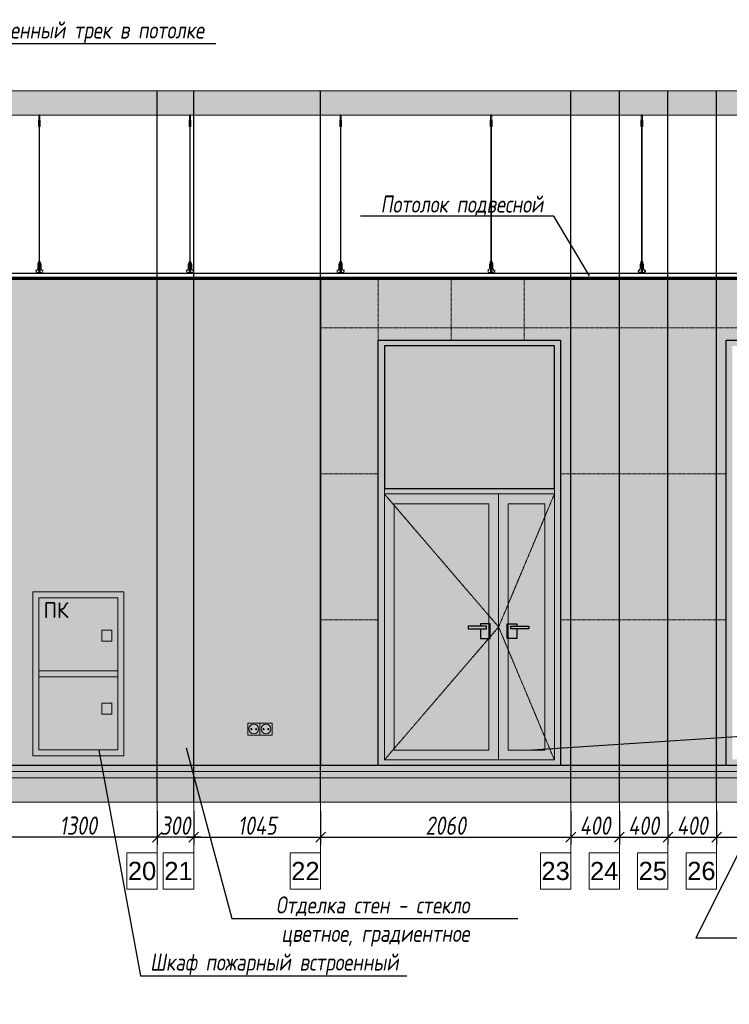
# Model space of a CAD drawing. Header units: millimetres. Extents: x -57162 to 485422, y -209335 to -9481.
# Tile 10 of 256: x -35639 to -29797, y -201950 to -193851. Entities that reach past the tile are written whole.
import ezdxf
from ezdxf import colors
from ezdxf.entities.mleader import LeaderData, LeaderLine
from ezdxf.math import Vec2, Vec3

# ---------------------------------------------------------------- set-up
doc = ezdxf.new("R2010")
doc.units = ezdxf.units.MM
for name, pattern in [('( Hidden )', [0.375, 0.25, -0.125]), ('DASHDOT', [25.4, 12.7, -6.35, 0, -6.35]), ('DASHEDx20', [0.75, 0.5, -0.25])]:
    doc.linetypes.add(name, pattern=pattern)
doc.layers.get('Defpoints').update_dxf_attribs({"color": 31})
for name, color, linetype, lineweight in [('3_RC_Ceiling', 253, 'Continuous', 5), ('A-DETL-GENF', 7, 'Continuous', 5), ('engineering', 20, 'Continuous', 13), ('EOM', 1, 'Continuous', 5), ('meb', 26, 'Continuous', 15)]:
    doc.layers.add(name, color=color, linetype=linetype, lineweight=lineweight)
doc.layers.add('dim_per', color=7, linetype='Continuous', lineweight=9, true_color=0x1c3800)
doc.layers.add('dim_razv', color=7, linetype='DASHDOT', lineweight=9, true_color=0x183018)
doc.styles.add('fl_iso paper', font='isocpeur.ttf', dxfattribs={"width": 0.8, "oblique": 10})
doc.styles.add('GOST-2.304_Type-B', font='GOST_Common.ttf')
doc.styles.get("Standard").update_dxf_attribs({"font": 'arial.ttf'})
doc.dimstyles.new('In tre 1_50', dxfattribs={"dimtxt": 150, "dimasz": 80, "dimexe": 60, "dimexo": 10, "dimgap": 20, "dimtad": 1, "dimdec": 0, "dimrnd": 5, "dimzin": 0, "dimdsep": 46, "dimtxsty": 'fl_iso paper', "dimblk": 'OBLIQUE', "dimcen": 0, "dimdle": 60, "dimadec": 0, "dimazin": 0, "dimtfac": 1, "dimtdec": 0, "dimtofl": 0, "dimtmove": 1, "dimatfit": 1, "dimfxl": 40, "dimtolj": 1, "dimtzin": 0, "dimarcsym": 1})

# ---------------------------------------------------------------- blocks, each defined once
blk = doc.blocks.new('_Oblique')
at = {"color": 0, "linetype": 'ByBlock', "lineweight": -2}
blk.add_line((-0.5, -0.5), (0.5, 0.5), dxfattribs=at)
blk = doc.blocks.new('*D1167')
at = {"layer": 'Defpoints', "color": 0, "linetype": 'ByBlock', "transparency": 16777216}
for p in [(-33161.6, -200352.1), (-31101.6, -200352.1), (-31101.6, -200575.5)]:
    blk.add_point(p, dxfattribs=at)
at = {"layer": 'dim_razv', "color": 0, "linetype": 'ByBlock', "lineweight": -2, "transparency": 16777216}
for p, q in [((-33161.6, -200362.1), (-33161.6, -200635.5)), ((-31101.6, -200362.1), (-31101.6, -200635.5)), ((-33221.6, -200575.5), (-31041.6, -200575.5))]:
    blk.add_line(p, q, dxfattribs=at)
at = {"layer": 'dim_razv', "color": 0, "linetype": 'ByBlock', "lineweight": -2, "transparency": 16777216, "xscale": 80, "yscale": 80, "zscale": 80, "rotation": 180}
blk.add_blockref('_Oblique', (-33161.6, -200575.5), dxfattribs=at)
at = {"layer": 'dim_razv', "color": 0, "linetype": 'ByBlock', "lineweight": -2, "transparency": 16777216, "xscale": 80, "yscale": 80, "zscale": 80}
blk.add_blockref('_Oblique', (-31101.6, -200575.5), dxfattribs=at)
at = {"layer": 'dim_razv', "color": 0, "linetype": 'ByBlock', "transparency": 16777216, "insert": (-32131.6, -200480.5), "char_height": 150, "attachment_point": 5, "style": 'fl_iso paper'}
blk.add_mtext('\\A1;2060', dxfattribs=at)
blk = doc.blocks.new('*D1168')
at = {"layer": 'Defpoints', "color": 0, "linetype": 'ByBlock', "transparency": 16777216}
for p in [(-34206.6, -200352.1), (-33161.6, -200352.1), (-33161.6, -200575.5)]:
    blk.add_point(p, dxfattribs=at)
at = {"layer": 'dim_razv', "color": 0, "linetype": 'ByBlock', "lineweight": -2, "transparency": 16777216}
for p, q in [((-34206.6, -200362.1), (-34206.6, -200635.5)), ((-33161.6, -200362.1), (-33161.6, -200635.5)), ((-34266.6, -200575.5), (-33101.6, -200575.5))]:
    blk.add_line(p, q, dxfattribs=at)
at = {"layer": 'dim_razv', "color": 0, "linetype": 'ByBlock', "lineweight": -2, "transparency": 16777216, "xscale": 80, "yscale": 80, "zscale": 80, "rotation": 180}
blk.add_blockref('_Oblique', (-34206.6, -200575.5), dxfattribs=at)
at = {"layer": 'dim_razv', "color": 0, "linetype": 'ByBlock', "lineweight": -2, "transparency": 16777216, "xscale": 80, "yscale": 80, "zscale": 80}
blk.add_blockref('_Oblique', (-33161.6, -200575.5), dxfattribs=at)
at = {"layer": 'dim_razv', "color": 0, "linetype": 'ByBlock', "transparency": 16777216, "insert": (-33684.1, -200480.5), "char_height": 150, "attachment_point": 5, "style": 'fl_iso paper'}
blk.add_mtext('\\A1;1045', dxfattribs=at)
blk = doc.blocks.new('*D1170')
at = {"layer": 'Defpoints', "color": 0, "linetype": 'ByBlock', "transparency": 16777216}
for p in [(-31101.6, -200352.1), (-30701.6, -200352.1), (-30701.6, -200575.5)]:
    blk.add_point(p, dxfattribs=at)
at = {"layer": 'dim_razv', "color": 0, "linetype": 'ByBlock', "lineweight": -2, "transparency": 16777216}
for p, q in [((-31101.6, -200362.1), (-31101.6, -200635.5)), ((-30701.6, -200362.1), (-30701.6, -200635.5)), ((-31161.6, -200575.5), (-30641.6, -200575.5))]:
    blk.add_line(p, q, dxfattribs=at)
at = {"layer": 'dim_razv', "color": 0, "linetype": 'ByBlock', "lineweight": -2, "transparency": 16777216, "xscale": 80, "yscale": 80, "zscale": 80, "rotation": 180}
blk.add_blockref('_Oblique', (-31101.6, -200575.5), dxfattribs=at)
at = {"layer": 'dim_razv', "color": 0, "linetype": 'ByBlock', "lineweight": -2, "transparency": 16777216, "xscale": 80, "yscale": 80, "zscale": 80}
blk.add_blockref('_Oblique', (-30701.6, -200575.5), dxfattribs=at)
at = {"layer": 'dim_razv', "color": 0, "linetype": 'ByBlock', "transparency": 16777216, "insert": (-30901.6, -200480.5), "char_height": 150, "attachment_point": 5, "style": 'fl_iso paper'}
blk.add_mtext('\\A1;400', dxfattribs=at)
blk = doc.blocks.new('*D1171')
at = {"layer": 'Defpoints', "color": 0, "linetype": 'ByBlock', "transparency": 16777216}
for p in [(-30701.6, -200362.1), (-30301.6, -200352.1), (-30301.6, -200575.5)]:
    blk.add_point(p, dxfattribs=at)
at = {"layer": 'dim_razv', "color": 0, "linetype": 'ByBlock', "lineweight": -2, "transparency": 16777216}
for p, q in [((-30701.6, -200372.1), (-30701.6, -200635.5)), ((-30301.6, -200362.1), (-30301.6, -200635.5)), ((-30761.6, -200575.5), (-30241.6, -200575.5))]:
    blk.add_line(p, q, dxfattribs=at)
at = {"layer": 'dim_razv', "color": 0, "linetype": 'ByBlock', "lineweight": -2, "transparency": 16777216, "xscale": 80, "yscale": 80, "zscale": 80, "rotation": 180}
blk.add_blockref('_Oblique', (-30701.6, -200575.5), dxfattribs=at)
at = {"layer": 'dim_razv', "color": 0, "linetype": 'ByBlock', "lineweight": -2, "transparency": 16777216, "xscale": 80, "yscale": 80, "zscale": 80}
blk.add_blockref('_Oblique', (-30301.6, -200575.5), dxfattribs=at)
at = {"layer": 'dim_razv', "color": 0, "linetype": 'ByBlock', "transparency": 16777216, "insert": (-30501.6, -200480.5), "char_height": 150, "attachment_point": 5, "style": 'fl_iso paper'}
blk.add_mtext('\\A1;400', dxfattribs=at)
blk = doc.blocks.new('*D1172')
at = {"layer": 'Defpoints', "color": 0, "linetype": 'ByBlock', "transparency": 16777216}
for p in [(-30301.6, -200362.1), (-29901.6, -200352.1), (-29901.6, -200575.5)]:
    blk.add_point(p, dxfattribs=at)
at = {"layer": 'dim_razv', "color": 0, "linetype": 'ByBlock', "lineweight": -2, "transparency": 16777216}
for p, q in [((-30301.6, -200372.1), (-30301.6, -200635.5)), ((-29901.6, -200362.1), (-29901.6, -200635.5)), ((-30361.6, -200575.5), (-29841.6, -200575.5))]:
    blk.add_line(p, q, dxfattribs=at)
at = {"layer": 'dim_razv', "color": 0, "linetype": 'ByBlock', "lineweight": -2, "transparency": 16777216, "xscale": 80, "yscale": 80, "zscale": 80, "rotation": 180}
blk.add_blockref('_Oblique', (-30301.6, -200575.5), dxfattribs=at)
at = {"layer": 'dim_razv', "color": 0, "linetype": 'ByBlock', "lineweight": -2, "transparency": 16777216, "xscale": 80, "yscale": 80, "zscale": 80}
blk.add_blockref('_Oblique', (-29901.6, -200575.5), dxfattribs=at)
at = {"layer": 'dim_razv', "color": 0, "linetype": 'ByBlock', "transparency": 16777216, "insert": (-30101.6, -200480.5), "char_height": 150, "attachment_point": 5, "style": 'fl_iso paper'}
blk.add_mtext('\\A1;400', dxfattribs=at)
blk = doc.blocks.new('*D1173')
at = {"layer": 'Defpoints', "color": 0, "linetype": 'ByBlock', "transparency": 16777216}
for p in [(-29901.6, -200352.1), (-27401.6, -200352.1), (-27401.6, -200575.5)]:
    blk.add_point(p, dxfattribs=at)
at = {"layer": 'dim_razv', "color": 0, "linetype": 'ByBlock', "lineweight": -2, "transparency": 16777216}
for p, q in [((-29901.6, -200362.1), (-29901.6, -200635.5)), ((-27401.6, -200362.1), (-27401.6, -200635.5)), ((-29961.6, -200575.5), (-27341.6, -200575.5))]:
    blk.add_line(p, q, dxfattribs=at)
at = {"layer": 'dim_razv', "color": 0, "linetype": 'ByBlock', "lineweight": -2, "transparency": 16777216, "xscale": 80, "yscale": 80, "zscale": 80, "rotation": 180}
blk.add_blockref('_Oblique', (-29901.6, -200575.5), dxfattribs=at)
at = {"layer": 'dim_razv', "color": 0, "linetype": 'ByBlock', "lineweight": -2, "transparency": 16777216, "xscale": 80, "yscale": 80, "zscale": 80}
blk.add_blockref('_Oblique', (-27401.6, -200575.5), dxfattribs=at)
at = {"layer": 'dim_razv', "color": 0, "linetype": 'ByBlock', "transparency": 16777216, "insert": (-28651.6, -200480.5), "char_height": 150, "attachment_point": 5, "style": 'fl_iso paper'}
blk.add_mtext('\\A1;2500', dxfattribs=at)
blk = doc.blocks.new('*D1174')
at = {"layer": 'Defpoints', "color": 0, "linetype": 'ByBlock', "transparency": 16777216}
for p in [(-34506.6, -200498.8), (-34206.6, -200498.8), (-34506.6, -200575.5)]:
    blk.add_point(p, dxfattribs=at)
at = {"layer": 'dim_razv', "color": 0, "linetype": 'ByBlock', "lineweight": -2, "transparency": 16777216}
for p, q in [((-34506.6, -200508.8), (-34506.6, -200635.5)), ((-34206.6, -200508.8), (-34206.6, -200635.5)), ((-34146.6, -200575.5), (-34566.6, -200575.5))]:
    blk.add_line(p, q, dxfattribs=at)
at = {"layer": 'dim_razv', "color": 0, "linetype": 'ByBlock', "lineweight": -2, "transparency": 16777216, "xscale": 80, "yscale": 80, "zscale": 80, "rotation": 180}
blk.add_blockref('_Oblique', (-34506.6, -200575.5), dxfattribs=at)
at = {"layer": 'dim_razv', "color": 0, "linetype": 'ByBlock', "lineweight": -2, "transparency": 16777216, "xscale": 80, "yscale": 80, "zscale": 80}
blk.add_blockref('_Oblique', (-34206.6, -200575.5), dxfattribs=at)
at = {"layer": 'dim_razv', "color": 0, "linetype": 'ByBlock', "transparency": 16777216, "insert": (-34356.6, -200480.5), "char_height": 150, "attachment_point": 5, "style": 'fl_iso paper'}
blk.add_mtext('\\A1;300', dxfattribs=at)
blk = doc.blocks.new('*D1175')
at = {"layer": 'Defpoints', "color": 0, "linetype": 'ByBlock', "transparency": 16777216}
for p in [(-35806.6, -200362.1), (-34506.6, -200352.1), (-35806.6, -200575.5)]:
    blk.add_point(p, dxfattribs=at)
at = {"layer": 'dim_razv', "color": 0, "linetype": 'ByBlock', "lineweight": -2, "transparency": 16777216}
for p, q in [((-35806.6, -200372.1), (-35806.6, -200635.5)), ((-34506.6, -200362.1), (-34506.6, -200635.5)), ((-34446.6, -200575.5), (-35866.6, -200575.5))]:
    blk.add_line(p, q, dxfattribs=at)
at = {"layer": 'dim_razv', "color": 0, "linetype": 'ByBlock', "lineweight": -2, "transparency": 16777216, "xscale": 80, "yscale": 80, "zscale": 80, "rotation": 180}
blk.add_blockref('_Oblique', (-35806.6, -200575.5), dxfattribs=at)
at = {"layer": 'dim_razv', "color": 0, "linetype": 'ByBlock', "lineweight": -2, "transparency": 16777216, "xscale": 80, "yscale": 80, "zscale": 80}
blk.add_blockref('_Oblique', (-34506.6, -200575.5), dxfattribs=at)
at = {"layer": 'dim_razv', "color": 0, "linetype": 'ByBlock', "transparency": 16777216, "insert": (-35156.6, -200480.5), "char_height": 150, "attachment_point": 5, "style": 'fl_iso paper'}
blk.add_mtext('\\A1;1300', dxfattribs=at)
blk = doc.blocks.new('*U1158')
at = {"layer": '3_RC_Ceiling', "ltscale": 20}
for p, q in [((490274.8, -64310.2), (490274.8, -64370.1)), ((490279.8, -64305.3), (490279.8, -64324.4)), ((490284.8, -64310.2), (490284.8, -64370.1)), ((490272.3, -64362.5), (490277.8, -64362.5)), ((490272.3, -64391), (490277.8, -64391)), ((490284.8, -64348.3), (490274.8, -64348.3)), ((490284.8, -64370.1), (490274.8, -64370.1)), ((490277.8, -64349.5), (490277.8, -64370.1)), ((490277.8, -64397.8), (490277.8, -64357.1)), ((490281.8, -64349.5), (490281.8, -64370.1)), ((490281.8, -64397.8), (490281.8, -64357)), ((490281.8, -64362.5), (490287.3, -64362.5)), ((490281.8, -64391), (490287.3, -64391)), ((490277.9, -65491.9), (490277.8, -64404.1)), ((490281.9, -65491.9), (490281.8, -64404.1)), ((490272.4, -65524.1), (490277.9, -65524.1)), ((490277.9, -65511.1), (490277.9, -65482.6)), ((490277.9, -65559.3), (490277.9, -65518.6)), ((490281.9, -65511.1), (490281.9, -65482.6)), ((490281.9, -65559.4), (490281.9, -65518.6)), ((490281.9, -65524.1), (490287.4, -65524.1)), ((490272.4, -65552.6), (490277.9, -65552.6)), ((490285.6, -65568.8), (490274.1, -65568.8)), ((490274.1, -65586.8), (490274.1, -65597.8)), ((490274.1, -65597.8), (490274.1, -65604.3)), ((490276.5, -65574.8), (490276.5, -65571.4)), ((490277.9, -65570.9), (490277, -65570.9)), ((490277.9, -65575.3), (490277, -65575.3)), ((490277.4, -65574.8), (490277.3, -65570.9)), ((490277.9, -65574.8), (490277.4, -65574.8)), ((490277.9, -65582.5), (490277.9, -65566.3)), ((490281.9, -65552.6), (490287.4, -65552.6)), ((490281.9, -65582.5), (490281.9, -65566.3)), ((490282.8, -65570.9), (490281.9, -65570.9)), ((490282.4, -65574.8), (490281.9, -65574.8)), ((490282.8, -65575.3), (490281.9, -65575.3)), ((490282.4, -65574.8), (490282.4, -65570.9)), ((490283.3, -65574.8), (490283.3, -65571.4)), ((490285.6, -65586.8), (490285.6, -65597.8)), ((490285.6, -65597.8), (490285.6, -65604.3))]:
    blk.add_line(p, q, dxfattribs=at)
at = {"layer": '3_RC_Ceiling', "ltscale": 20, "elevation": -5.1}
blk.add_lwpolyline([(490272.3, -64351.8), (490272.3, -64402.6, 0.311691), (490287.3, -64402.6), (490287.3, -64351.8, 0.333333)], format="xyb", close=True, dxfattribs=at)
at = {"layer": '3_RC_Ceiling', "ltscale": 20}
for points in [[(490282, -64357.5, 0.15158), (490281.9, -64357.1, 0.106977), (490281.4, -64356.6, 0.07462), (490280.7, -64356.3, 0.061287), (490279.9, -64356.2, 0.061287), (490279, -64356.3, 0.07462), (490278.3, -64356.6, 0.106977), (490277.8, -64357.1, 0.15158), (490277.7, -64357.5, 0.156429), (490277.8, -64358, 0.106977)], [(490282, -64357.5, -0.164855), (490281.8, -64358, -0.106977)], [(490282, -64397.3, -0.15158), (490281.9, -64397.7, -0.106977), (490281.4, -64398.2, -0.07462), (490280.7, -64398.5, -0.061287), (490279.9, -64398.6, -0.061287), (490279, -64398.5, -0.07462), (490278.3, -64398.2, -0.106977), (490277.8, -64397.7, -0.15158), (490277.7, -64397.3, -0.156429), (490277.8, -64396.8, -0.106977)], [(490281.8, -64396.8, -0.164855), (490282, -64397.3, -0.15158)], [(490287.4, -65524.7, -0.160742), (490293.9, -65538), (490293.9, -65568.4, 0.196304), (490301, -65585.9, -0.186577), (490301.9, -65587.9, 0.403263), (490303.4, -65589.3), (490303.4, -65589.3, 0.315299), (490304.8, -65588.4), (490305, -65587.7, -0.253979), (490306.1, -65586.8, -0.113914), (490306.5, -65586.8, -0.349227), (490307.7, -65588.2), (490307.7, -65590.4, -0.065543), (490307.5, -65591.7), (490306.1, -65596.9, -0.339454), (490296.4, -65604.3), (490263.3, -65604.3, -0.339454), (490253.6, -65596.9), (490252.2, -65591.7, -0.065543), (490252, -65590.4), (490252, -65588.2, -0.349227), (490253.2, -65586.8, -0.113914), (490253.6, -65586.8, -0.253979), (490254.7, -65587.7), (490254.9, -65588.4, 0.315299), (490256.4, -65589.3), (490256.4, -65589.3, 0.403263), (490257.9, -65587.9, -0.186577), (490258.7, -65585.9, 0.196304), (490265.9, -65568.4), (490265.9, -65538, -0.160742), (490272.4, -65524.7)], [(490282, -65519.1, 0.15158), (490281.9, -65518.6, 0.106977), (490281.4, -65518.2, 0.07462), (490280.7, -65517.9, 0.061287), (490279.9, -65517.8, 0.061287), (490279, -65517.9, 0.07462), (490278.3, -65518.2, 0.106977), (490277.8, -65518.6, 0.15158), (490277.7, -65519.1, 0.156429), (490277.9, -65519.6, 0.106977)], [(490282, -65519.1, -0.164855), (490281.9, -65519.6, -0.106977)], [(490285.6, -65588.8), (490286.4, -65588.8, 0.414214), (490286.9, -65588.3), (490286.9, -65587.3, 0.414214), (490286.4, -65586.8), (490273.4, -65586.8, 0.414214), (490272.9, -65587.3), (490272.9, -65588.3, 0.414214), (490273.4, -65588.8), (490274.1, -65588.8)], [(490285.6, -65595.8), (490286.4, -65595.8, -0.414214), (490286.9, -65596.3), (490286.9, -65597.3, -0.414214), (490286.4, -65597.8), (490273.4, -65597.8, -0.414214), (490272.9, -65597.3), (490272.9, -65596.3, -0.414214), (490273.4, -65595.8), (490274.1, -65595.8)], [(490285.6, -65604.3), (490285.6, -65605.3, -0.414214), (490282.6, -65608.3), (490277.1, -65608.3, -0.414214), (490274.1, -65605.3), (490274.1, -65604.3)], [(490282, -65558.9, -0.15158), (490281.9, -65559.3, -0.106977), (490281.4, -65559.8, -0.07462), (490280.7, -65560.1, -0.061287), (490279.9, -65560.2, -0.061287), (490279, -65560.1, -0.07462), (490278.3, -65559.8, -0.106977), (490277.8, -65559.3, -0.15158), (490277.7, -65558.9, -0.156429), (490277.9, -65558.4, -0.106977)], [(490281.9, -65558.4, -0.164855), (490282, -65558.9, -0.15158)]]:
    blk.add_lwpolyline(points, format="xyb", dxfattribs=at)
blk.add_lwpolyline([(490272.4, -65513.4), (490272.4, -65564.2, 0.311691), (490287.4, -65564.2), (490287.4, -65513.4, 0.333333)], format="xyb", close=True, dxfattribs=at)
at = {"layer": '3_RC_Ceiling', "ltscale": 20, "const_width": 2.22}
blk.add_lwpolyline([(490307.6, -65584.7, -1), (490312.1, -65584.7), (490312.1, -65586.3, -0.267949), (490311.4, -65587.5, 0.57735), (490311.4, -65589.9, -0.267949), (490312.1, -65591.1), (490312.1, -65593.7, -0.267949), (490311.4, -65594.9, 0.57735), (490311.4, -65597.3, -0.267949), (490312.1, -65598.5), (490312.1, -65601.2, -0.267949), (490311.4, -65602.4, 0.57735), (490311.4, -65604.8, -0.267949), (490312.1, -65606), (490312.1, -65608.8, -0.414214), (490310.7, -65610.2), (490304.5, -65610.2, -0.247529), (490303.3, -65609.6, 0.247529), (490302.2, -65609), (490298.3, -65609, 0.247529), (490297.1, -65609.6, -0.247529), (490296, -65610.2), (490282.3, -65610.2, -0.267949), (490281.1, -65609.5, 0.57735), (490278.7, -65609.5, -0.267949), (490277.5, -65610.2), (490263.7, -65610.2, -0.247529), (490262.6, -65609.6, 0.247529), (490261.4, -65609), (490257.6, -65609, 0.247529), (490256.4, -65609.6, -0.247529), (490255.3, -65610.2), (490249, -65610.2, -0.414214), (490247.6, -65608.8), (490247.6, -65606, -0.267949), (490248.3, -65604.8, 0.57735), (490248.3, -65602.4, -0.267949), (490247.6, -65601.2), (490247.6, -65598.5, -0.267949), (490248.3, -65597.3, 0.57735), (490248.3, -65594.9, -0.267949), (490247.6, -65593.7), (490247.6, -65591.1, -0.267949), (490248.3, -65589.9, 0.57735), (490248.3, -65587.5, -0.267949), (490247.6, -65586.3), (490247.6, -65584.7, -1), (490252.1, -65584.7, -1)], format="xyb", dxfattribs=at)
at = {"layer": '3_RC_Ceiling', "ltscale": 20, "flags": 128}
blk.add_lwpolyline([(490285.6, -65586.8, -0.414214), (490286.1, -65586.3), (490286.6, -65586.3), (490286.6, -65573.3), (490286.1, -65573.3, -0.414214), (490285.6, -65572.8), (490285.6, -65567.9), (490274.1, -65567.9), (490274.1, -65572.8, -0.414214), (490273.6, -65573.3), (490273.1, -65573.3), (490273.1, -65586.3), (490273.6, -65586.3, -0.414214), (490274.1, -65586.8)], format="xyb", dxfattribs=at)
at = {"layer": '3_RC_Ceiling', "ltscale": 20}
for centre in [(490279.8, -64366.3), (490279.8, -64386.3), (490279.9, -65527.8), (490279.9, -65547.8)]:
    blk.add_circle(centre, 1.6, dxfattribs=at)
for centre, radius, start, end in [((490279.8, -64376.3), 2.8, 131.81165, 228.19115), ((490279.8, -64376.3), 2.8, 131.81165, 228.19115), ((490279.8, -64376.3), 2.8, 48.19102, 131.81165), ((490279.8, -64376.3), 2.8, 228.19115, 311.81178), ((490279.8, -64376.3), 2.8, 311.81178, 48.19102), ((490277, -65571.4), 0.5, 90.0014, 180.0014), ((490277, -65574.8), 0.5, 180.0014, 270.0014), ((490279.9, -65537.8), 2.8, 131.81165, 228.19115), ((490279.9, -65537.8), 2.8, 131.81165, 228.19115), ((490278.4, -65582.5), 0.531, 180.0014, 219.64067), ((490279.9, -65537.8), 2.8, 48.19102, 131.81165), ((490279.9, -65537.8), 2.8, 228.19115, 311.81178), ((490279.1, -65581.9), 1.44, 219.64067, 243.43635), ((490279.6, -65581), 2.48, 243.43635, 258.30048), ((490279.9, -65579.5), 3.99, 258.30048, 270.0014), ((490279.9, -65579.5), 3.99, 270.0014, 281.70232), ((490280.2, -65581), 2.48, 281.70232, 296.56645), ((490280.6, -65581.9), 1.44, 296.56645, 320.36213), ((490279.9, -65537.8), 2.8, 311.81178, 48.19102), ((490281.3, -65582.5), 0.531, 320.36213, 0.0014), ((490282.8, -65571.4), 0.5, 0.0014, 90.0014), ((490282.8, -65574.8), 0.5, 270.0014, 0.0014)]:
    blk.add_arc(centre, radius, start, end, dxfattribs=at)
blk = doc.blocks.new('*U1198')
at = {"layer": '3_RC_Ceiling'}
blk.add_blockref('*U1158', (-490279.9, 64957.8, 2.5), dxfattribs=at)
blk = doc.blocks.new('*U1199')
at = {"color": 0, "linetype": 'ByBlock', "lineweight": -2, "transparency": 16777216}
for p in [(14880, 0), (16120, 0), (17360, 0), (18600, 0), (19840, 0)]:
    blk.add_blockref('*U1198', p, dxfattribs=at)

msp = doc.modelspace()

# ---------------------------------------------------------------- hatches: boundary and pattern name
at = {"lineweight": 13}
h = msp.add_hatch(color=253, dxfattribs=at)
h.dxf.hatch_style = 1
h.set_gradient(color1=(201, 61, 49), color2=(216, 219, 228), name='INVCURVED')
h.paths.add_polyline_path([(-36796.6, -195986.3), (-33161.6, -195986.3), (-33161.6, -199986.3), (-36796.6, -199986.3)])
at = {"linetype": 'ByBlock'}
h = msp.add_hatch(color=252, dxfattribs=at)
h.dxf.hatch_style = 1
h.paths.add_polyline_path([(-32686.6, -196486.3), (-31186.7, -196486.3), (-31186.7, -199986.3), (-32686.6, -199986.3)])
h.paths.add_polyline_path([(-31236.7, -196532.3), (-32636.6, -196532.3), (-32636.6, -197706.3), (-31236.7, -197706.3)], flags=16)
h.paths.add_polyline_path([(-31696, -199940.3), (-31236.7, -199940.3), (-31236.7, -197752.3), (-31696, -197752.3)], flags=16)
h.paths.add_polyline_path([(-32636.6, -197752.3), (-31696, -197752.3), (-31696, -199940.3), (-32636.6, -199940.3)], flags=16)
h.paths.add_polyline_path([(-32636.6, -197706.3), (-31236.7, -197706.3), (-31236.7, -197752.3), (-32636.6, -197752.3)], flags=16)
h = msp.add_hatch(color=252, dxfattribs=at)
h.dxf.hatch_style = 1
h.paths.add_polyline_path([(-29821.6, -196486.3), (-27401.6, -196486.3), (-27401.6, -199986.3), (-29821.6, -199986.3)])
h.paths.add_polyline_path([(-29771.6, -196536.3), (-28636.6, -196536.3), (-28636.6, -199936.3), (-29771.6, -199936.3)], flags=16)
h.paths.add_polyline_path([(-28586.6, -199936.3), (-27451.6, -199936.3), (-27451.6, -196536.3), (-28586.6, -196536.3)], flags=16)
at = {"lineweight": 13}
h = msp.add_hatch(color=253, dxfattribs=at)
h.dxf.hatch_style = 1
h.set_gradient(color1=(0, 18, 71), color2=(216, 219, 228), name='INVCURVED')
h.paths.add_polyline_path([(-31236.7, -196532.3), (-32636.6, -196532.3), (-32636.6, -197706.3), (-31236.7, -197706.3)])
h.paths.add_polyline_path([(-32556.6, -197832.3), (-31776, -197832.3), (-31776, -199860.3), (-32556.6, -199860.3)])
h.paths.add_polyline_path([(-31616, -199860.3), (-31316.7, -199860.3), (-31316.7, -197832.3), (-31616, -197832.3)])
at = {"linetype": 'ByBlock'}
h = msp.add_hatch(color=252, dxfattribs=at)
h.dxf.hatch_style = 1
h.paths.add_polyline_path([(-32636.6, -197706.3), (-31236.7, -197706.3), (-31236.7, -197752.3), (-32636.6, -197752.3)])
h.paths.add_polyline_path([(-31696, -199940.3), (-31236.7, -199940.3), (-31236.7, -197752.3), (-31696, -197752.3)])
h.paths.add_polyline_path([(-31616, -199860.3), (-31316.7, -199860.3), (-31316.7, -197832.3), (-31616, -197832.3)], flags=16)
h.paths.add_polyline_path([(-32556.6, -197832.3), (-31776, -197832.3), (-31776, -199860.3), (-32556.6, -199860.3)], flags=16)
h.paths.add_polyline_path([(-32636.6, -197752.3), (-31696, -197752.3), (-31696, -199940.3), (-32636.6, -199940.3)])
at = {"layer": 'A-DETL-GENF'}
h = msp.add_hatch(dxfattribs=at)
h.set_pattern_fill('ANSI35', color=256, scale=20, style=0)
h.set_pattern_definition([(45, (-175554.6, -202177.55), (-89.80256, 89.80256), []), (45, (-175464.8, -202177.55), (-89.80256, 89.80256), [158.75, -31.75, 0, -31.75])])
h.paths.add_polyline_path([(-55480.4, -194636.3), (14122.4, -194636.3), (14122.4, -194436.3), (-55480.4, -194436.3)])
h = msp.add_hatch(dxfattribs=at)
h.set_pattern_fill('AR-CONC', color=256, style=0)
h.set_pattern_definition([(50, (-207238.09, -207827.55), (182.18467, -15.93909), [19.05, -209.55]), (355, (-207238.09, -207827.55), (-35.24342, 191.05685), [15.24, -167.64058]), (100.451445, (-207222.9, -207828.88), (146.94125, 175.11775), [16.19001, -178.09024]), (46.1842, (-207238.1, -207776.75), (271.07904, -42.04233), [28.575, -314.325]), (96.63556, (-207215.5, -207780.25), (237.40413, 247.42612), [24.28502, -267.1356]), (351.18415, (-207238.1, -207776.75), (237.40413, 247.42612), [22.85997, -251.45973]), (21, (-207212.69, -207789.45), (151.61439, -102.2652), [19.05, -209.55]), (326, (-207212.69, -207789.45), (61.80203, 184.18797), [15.24, -167.64]), (71.451445, (-207200.06, -207797.97), (213.41642, 81.92277), [16.19001, -178.08994]), (37.5, (-207238.09, -207827.55), (3.088603, 84.555039), [0, -165.608, 0, -170.18, 0, -168.275]), (7.5, (-207238.09, -207827.55), (66.819663, 100.180575), [0, -97.028, 0, -161.798, 0, -64.135]), (327.5, (-207294.73, -207827.55), (135.590595, -5.728744), [0, -63.5, 0, -198.12, 0, -262.89]), (317.5, (-207320.13, -207827.55), (148.12918, 25.42649), [0, -82.55, 0, -131.572, 0, -186.69])])
h.paths.add_polyline_path([(-55480.4, -200036.3), (14122.4, -200036.3), (14122.4, -199986.3), (-55480.4, -199986.3)])
h = msp.add_hatch(dxfattribs=at)
h.set_pattern_fill('ANSI35', color=256, scale=10, style=0)
h.set_pattern_definition([(45, (-207238.09, -207827.55), (-44.90128, 44.90128), []), (45, (-207193.19, -207827.55), (-44.90128, 44.90128), [79.375, -15.875, 0, -15.875])])
h.paths.add_polyline_path([(14122.4, -200086.3), (-55480.4, -200086.3), (-55480.4, -200036.3), (14122.4, -200036.3)])
h = msp.add_hatch(dxfattribs=at)
h.set_pattern_fill('ANSI35', color=256, scale=20, style=0)
h.set_pattern_definition([(45, (-207238.09, -207827.55), (-89.80256, 89.80256), []), (45, (-207148.29, -207827.55), (-89.80256, 89.80256), [158.75, -31.75, 0, -31.75])])
h.paths.add_polyline_path([(-55480.4, -200286.3), (14122.4, -200286.3), (14122.4, -200086.3), (-55480.4, -200086.3)])
at = {"layer": 'dim_razv', "true_color": 0xffffff, "transparency": 33554687}
h = msp.add_hatch(dxfattribs=at)
h.set_pattern_fill('AR-SAND', scale=3, angle=315)
h.paths.add_polyline_path([(-33161.6, -195986.3), (-27401.6, -195986.3), (-27401.6, -199986.3), (-33161.6, -199986.3)])
h.paths.add_polyline_path([(-29821.6, -196486.3), (-27401.6, -196486.3), (-27401.6, -199986.3), (-29821.6, -199986.3)], flags=16)
h.paths.add_polyline_path([(-32686.6, -196486.3), (-31186.7, -196486.3), (-31186.7, -199986.3), (-32686.6, -199986.3)], flags=16)

# ---------------------------------------------------------------- linework, layer by layer
at = {"lineweight": 13}
for points in [[(-55480.4, -194636.3), (14122.4, -194636.3), (14122.4, -194436.3), (-55480.4, -194436.3)], [(-32636.6, -199940.3), (-31236.7, -199940.3), (-31236.7, -196532.3), (-32636.6, -196532.3)], [(-32636.6, -197706.3), (-31236.7, -197706.3), (-31236.7, -197752.3), (-32636.6, -197752.3)], [(-32636.6, -197752.3), (-31696, -197752.3), (-31696, -199940.3), (-32636.6, -199940.3)], [(-31696, -199940.3), (-31236.7, -199940.3), (-31236.7, -197752.3), (-31696, -197752.3)], [(-32556.6, -197832.3), (-31776, -197832.3), (-31776, -199860.3), (-32556.6, -199860.3)], [(-31616, -199860.3), (-31316.7, -199860.3), (-31316.7, -197832.3), (-31616, -197832.3)], [(-35531.6, -199906.3), (-35531.6, -198556.3), (-34781.6, -198556.3), (-34781.6, -199906.3)], [(-35531.6, -198556.3), (-34781.6, -198556.3), (-34781.6, -199906.3), (-35531.6, -199906.3)], [(-35481.6, -199856.3), (-35481.6, -198606.3), (-34831.6, -198606.3), (-34831.6, -199856.3)], [(-34961.6, -198962.6), (-34961.6, -198872.6), (-34881.6, -198872.6), (-34881.6, -198962.6)], [(-35481.6, -199206.3), (-34831.6, -199206.3), (-34831.6, -199256.3), (-35481.6, -199256.3)], [(-34961.6, -199562.6), (-34961.6, -199472.6), (-34881.6, -199472.6), (-34881.6, -199562.6)], [(-55480.4, -200036.3), (14122.4, -200036.3), (14122.4, -199986.3), (-55480.4, -199986.3)], [(14122.4, -200086.3), (-55480.4, -200086.3), (-55480.4, -200036.3), (14122.4, -200036.3)], [(-55480.4, -200286.3), (14122.4, -200286.3), (14122.4, -200086.3), (-55480.4, -200086.3)]]:
    msp.add_lwpolyline(points, close=True, dxfattribs=at)
at = {"lineweight": 30}
for points in [[(-34506.6, -200286.3), (-34506.6, -194436.3)], [(-34206.6, -200286.3), (-34206.6, -194436.3)], [(-33161.6, -200286.3), (-33161.6, -194436.3)], [(-31101.6, -200286.3), (-31101.6, -194436.3)], [(-30701.6, -200286.3), (-30701.6, -194436.3)], [(-30301.6, -200286.3), (-30301.6, -194436.3)], [(-29901.6, -200286.3), (-29901.6, -194436.3)]]:
    msp.add_lwpolyline(points, dxfattribs=at)
at = {"linetype": 'ByBlock'}
for points in [[(-50446.6, -195936.3), (11188.4, -195936.3), (11188.4, -195971.3), (-50446.6, -195971.3)], [(11188.4, -195986.3), (-50446.6, -195986.3), (-50446.6, -195971.3), (11188.4, -195971.3)], [(-32686.6, -196486.3), (-31186.7, -196486.3), (-31186.7, -199986.3), (-32686.6, -199986.3)], [(-29821.6, -196486.3), (-27401.6, -196486.3), (-27401.6, -199986.3), (-29821.6, -199986.3)], [(-31236.7, -196532.3), (-32636.6, -196532.3), (-32636.6, -197706.3), (-31236.7, -197706.3)], [(-31796, -198840.3), (-31946, -198840.3), (-31946, -198860.3), (-31796, -198860.3)], [(-31596, -198840.3), (-31446, -198840.3), (-31446, -198860.3), (-31596, -198860.3)]]:
    msp.add_lwpolyline(points, close=True, dxfattribs=at)
for points in [[(-36796.6, -195986.3), (-33161.6, -195986.3), (-33161.6, -199986.3), (-36796.6, -199986.3)], [(-33161.6, -195986.3), (-27401.6, -195986.3), (-27401.6, -199986.3), (-33161.6, -199986.3)]]:
    msp.add_lwpolyline(points, close=True)
at = {"color": 253, "linetype": '( Hidden )', "lineweight": 13, "ltscale": 15}
for points in [[(-32636.6, -197752.3), (-31696, -198846.3), (-32636.6, -199940.3)], [(-31236.7, -197752.3), (-31696, -198846.3), (-31236.7, -199940.3)]]:
    msp.add_lwpolyline(points, dxfattribs=at)
at = {"linetype": 'ByBlock'}
for points in [[(-31846, -198860.3), (-31846, -198940.3), (-31766, -198940.3), (-31766, -198820.3), (-31846, -198820.3), (-31846, -198840.3)], [(-31546, -198860.3), (-31546, -198940.3), (-31626, -198940.3), (-31626, -198820.3), (-31546, -198820.3), (-31546, -198840.3)]]:
    msp.add_lwpolyline(points, dxfattribs=at)
at = {"layer": 'dim_razv', "color": 253, "ltscale": 0.3, "transparency": 33554687}
for points in [[(-32686.6, -199986.3), (-32686.6, -195986.3)], [(-32086.6, -196486.3), (-32086.6, -195986.3)], [(-31486.6, -196486.3), (-31486.6, -195986.3)], [(-33161.6, -196386.3), (-26051.6, -196386.3)], [(-33161.6, -197586.3), (-32686.6, -197586.3)], [(-31186.7, -197586.3), (-29821.6, -197586.3)], [(-33161.6, -198786.3), (-32686.6, -198786.3)], [(-31186.7, -198786.3), (-29821.6, -198786.3)]]:
    msp.add_lwpolyline(points, dxfattribs=at)
at = {"layer": 'EOM', "color": 252, "linetype": 'ByBlock'}
for points in [[(-33661.6, -199736.3), (-33761.6, -199736.3), (-33761.6, -199636.3), (-33661.6, -199636.3)], [(-33561.6, -199736.3), (-33661.6, -199736.3), (-33661.6, -199636.3), (-33561.6, -199636.3)]]:
    msp.add_lwpolyline(points, close=True, dxfattribs=at)
for centre, radius in [((-33711.6, -199686.3), 40), ((-33611.6, -199686.3), 40), ((-33731.6, -199686.3), 5), ((-33691.6, -199686.3), 5), ((-33631.6, -199686.3), 5), ((-33591.6, -199686.3), 5)]:
    msp.add_circle(centre, radius, dxfattribs=at)
at = {"layer": 'meb', "color": 5, "true_color": 0x0505ff}
for points in [[(-34506.6, -199700), (-34506.6, -201004.2)], [(-34206.6, -199700), (-34206.6, -201004.2)], [(-33161.6, -199700), (-33161.6, -201004.2)], [(-31101.6, -199700), (-31101.6, -201004.2)], [(-30701.6, -199700), (-30701.6, -201004.2)], [(-30301.6, -199700), (-30301.6, -201004.2)], [(-29901.6, -199700), (-29901.6, -201004.2)]]:
    msp.add_lwpolyline(points, dxfattribs=at)
for points in [[(-34756.6, -201004.2), (-34506.6, -201004.2), (-34506.6, -200704.2), (-34756.6, -200704.2)], [(-34456.6, -201004.2), (-34206.6, -201004.2), (-34206.6, -200704.2), (-34456.6, -200704.2)], [(-33411.6, -201004.2), (-33161.6, -201004.2), (-33161.6, -200704.2), (-33411.6, -200704.2)], [(-31351.6, -201004.2), (-31101.6, -201004.2), (-31101.6, -200704.2), (-31351.6, -200704.2)], [(-30951.6, -201004.2), (-30701.6, -201004.2), (-30701.6, -200704.2), (-30951.6, -200704.2)], [(-30551.6, -201004.2), (-30301.6, -201004.2), (-30301.6, -200704.2), (-30551.6, -200704.2)], [(-30151.6, -201004.2), (-29901.6, -201004.2), (-29901.6, -200704.2), (-30151.6, -200704.2)]]:
    msp.add_lwpolyline(points, close=True, dxfattribs=at)

# ---------------------------------------------------------------- block references
msp.add_blockref('*U1199', (-50356.7, -195283.9, -2.5))

# ---------------------------------------------------------------- texts
at = {"layer": 'engineering', "color": 0, "linetype": 'DASHEDx20', "ltscale": 4, "transparency": 33554687, "insert": (-35339.5, -198708.1), "char_height": 130, "attachment_point": 5, "style": 'GOST-2.304_Type-B'}
msp.add_mtext('ПК', dxfattribs=at)
at = {"layer": 'meb', "color": 5, "true_color": 0x0505ff, "char_height": 150, "attachment_point": 5}
for s, insert in [('20', (-34631.6, -200854.2)), ('21', (-34331.6, -200854.2)), ('22', (-33286.6, -200854.2)), ('23', (-31226.6, -200854.2)), ('24', (-30826.6, -200854.2)), ('25', (-30426.6, -200854.2)), ('26', (-30026.6, -200854.2))]:
    msp.add_mtext_dynamic_manual_height_columns(s, width=165.776, gutter_width=12.5, heights=[0], dxfattribs=dict(at, insert=insert))

# ---------------------------------------------------------------- dimensions: what is measured, and where the dimension line sits
at = {"layer": 'dim_razv', "linetype": 'ByBlock'}
for base, p1, p2, picture, middle in [((-35806.6, -200575.5), (-34506.6, -200352.1), (-35806.6, -200362.1), '*D1175', (-35156.6, -200480.5)), ((-34506.6, -200575.5), (-34206.6, -200498.8), (-34506.6, -200498.8), '*D1174', (-34356.6, -200480.5)), ((-33161.6, -200575.5), (-34206.6, -200352.1), (-33161.6, -200352.1), '*D1168', (-33684.1, -200480.5)), ((-31101.6, -200575.5), (-33161.6, -200352.1), (-31101.6, -200352.1), '*D1167', (-32131.6, -200480.5)), ((-30701.6, -200575.5), (-31101.6, -200352.1), (-30701.6, -200352.1), '*D1170', (-30901.6, -200480.5)), ((-30301.6, -200575.5), (-30701.6, -200362.1), (-30301.6, -200352.1), '*D1171', (-30501.6, -200480.5)), ((-29901.6, -200575.5), (-30301.6, -200362.1), (-29901.6, -200352.1), '*D1172', (-30101.6, -200480.5)), ((-27401.6, -200575.5), (-29901.6, -200352.1), (-27401.6, -200352.1), '*D1173', (-28651.6, -200480.5))]:
    dim = msp.add_linear_dim(base=base, p1=p1, p2=p2, dimstyle='In tre 1_50', dxfattribs=at)
    dim.commit()
    dim.dimension.update_dxf_attribs({"geometry": picture, "text_midpoint": middle})

# ---------------------------------------------------------------- leaders
at = {"layer": 'dim_per', "linetype": 'ByBlock'}
ml = msp.add_multileader_mtext('Standard', dxfattribs=at)
ml.set_content('Встроенный трек в потолке', color=256, style='fl_iso paper')
ml.set_leader_properties()
ml.build(insert=Vec2(0, 0))
ml.multileader.update_dxf_attribs({"text_left_attachment_type": 6, "text_right_attachment_type": 6, "dogleg_length": 252.8})
ctx = ml.context
ctx.base_point, ctx.char_height, ctx.plane_origin = Vec3(-36130.7, -194047.7), 140, Vec3(-36423, -191558.1)
ctx.left_attachment, ctx.right_attachment, ctx.text_align_type = 6, 6, 2
notes = []
notes.append((ctx, [(0, (1, 1, 0), (-36257.1, -194047.7), (1, 0), 126.4, [(0, [(-36867.1, -195936.3)], 0, [])])]))
ctx.mtext.insert, ctx.mtext.alignment, ctx.mtext.flow_direction = Vec3(-34121.6, -193865.7), 3, 5
ml = msp.add_multileader_mtext('Standard', dxfattribs=at)
ml.set_content('Потолок подвесной', color=256, style='fl_iso paper')
ml.set_leader_properties()
ml.build(insert=Vec2(0, 0))
ml.multileader.update_dxf_attribs({"text_left_attachment_type": 6, "text_right_attachment_type": 6, "dogleg_length": 252.8})
ctx = ml.context
ctx.base_point, ctx.char_height, ctx.plane_origin = Vec3(-32677.4, -195465.7), 140, Vec3(-30947, -192543.3)
ctx.left_attachment, ctx.right_attachment, ctx.text_align_type = 6, 6, 2
notes.append((ctx, [(1, (1, 1, 0), (-31242, -195465.7), (-1, 0), 85.2, [(0, [(-30947, -195960.3)], 0, [])])]))
ctx.mtext.insert, ctx.mtext.alignment, ctx.mtext.flow_direction = Vec3(-31329.1, -195297.7), 3, 5
ml = msp.add_multileader_mtext('Standard', dxfattribs=at)
ml.set_content('Остекление фасадное, существующее, сохранить без изменений', color=256, style='fl_iso paper')
ml.set_leader_properties()
ml.build(insert=Vec2(0, 0))
ml.multileader.update_dxf_attribs({"text_left_attachment_type": 6, "text_right_attachment_type": 6, "dogleg_length": 252.8})
ctx = ml.context
ctx.base_point, ctx.char_height, ctx.plane_origin = Vec3(-29818.8, -201402.4), 140, Vec3(-28147.1, -199693.2)
ctx.left_attachment, ctx.right_attachment, ctx.text_align_type = 6, 6, 2
notes.append((ctx, [(0, (1, 1, 0), (-30071.6, -201402.4), (1, 0), 252.8, [(1, [(-31466.4, -199860.3), (-29224.7, -199713.3)], 0, [])])]))
ctx.mtext.insert, ctx.mtext.width, ctx.mtext.alignment, ctx.mtext.flow_direction = Vec3(-27080.1, -201220.4), 2844.499, 3, 5
ml = msp.add_multileader_mtext('Standard', dxfattribs=at)
ml.set_content('Шкаф пожарный встроенный', color=256, style='fl_iso paper')
ml.set_leader_properties()
ml.build(insert=Vec2(0, 0))
ml.multileader.update_dxf_attribs({"text_left_attachment_type": 6, "text_right_attachment_type": 6, "dogleg_length": 78.2})
ctx = ml.context
ctx.base_point, ctx.char_height, ctx.plane_origin = Vec3(-34566.7, -201714.9), 140, Vec3(-25410, -202878.5)
ctx.left_attachment, ctx.right_attachment = 6, 6
notes.append((ctx, [(1, (1, 1, 0), (-34644.9, -201714.9), (1, 0), 78.2, [(1, [(-34987.9, -199856.3)], 0, [])])]))
ctx.mtext.insert, ctx.mtext.width, ctx.mtext.defined_height, ctx.mtext.flow_direction = Vec3(-34564.7, -201532.9), 2091.807, 13.9, 5
ml = msp.add_multileader_mtext('Standard', dxfattribs=at)
ml.set_content('Отделка стен - стекло цветное, градиентное', color=256, style='fl_iso paper')
ml.set_leader_properties()
ml.build(insert=Vec2(0, 0))
ml.multileader.update_dxf_attribs({"text_left_attachment_type": 6, "text_right_attachment_type": 6, "dogleg_length": 252.8})
ctx = ml.context
ctx.base_point, ctx.char_height, ctx.plane_origin = Vec3(-33639.6, -201245.3), 140, Vec3(-31413.3, -199991.7)
ctx.left_attachment, ctx.right_attachment, ctx.text_align_type = 6, 6, 2
notes.append((ctx, [(0, (1, 1, 0), (-33892.4, -201245.3), (1, 0), 252.8, [(0, [(-34269.6, -199836.9)], 0, [])])]))
ctx.mtext.insert, ctx.mtext.width, ctx.mtext.alignment, ctx.mtext.flow_direction = Vec3(-31935.6, -201063.3), 2080.245, 3, 5
for ctx, leaders in notes:
    for number, flags, end, landing, length, lines in leaders:
        leader = LeaderData()
        leader.index, (leader.has_last_leader_line, leader.has_dogleg_vector, leader.attachment_direction) = number, flags
        leader.last_leader_point, leader.dogleg_vector, leader.dogleg_length = Vec3(end), Vec3(landing), length
        for number, points, colour, breaks in lines:
            line = LeaderLine()
            line.index, line.vertices, line.color, line.breaks = number, Vec3.list(points), colors.encode_raw_color(colour), breaks
            leader.lines.append(line)
        ctx.leaders.append(leader)

doc.saveas('drawing.dxf')
